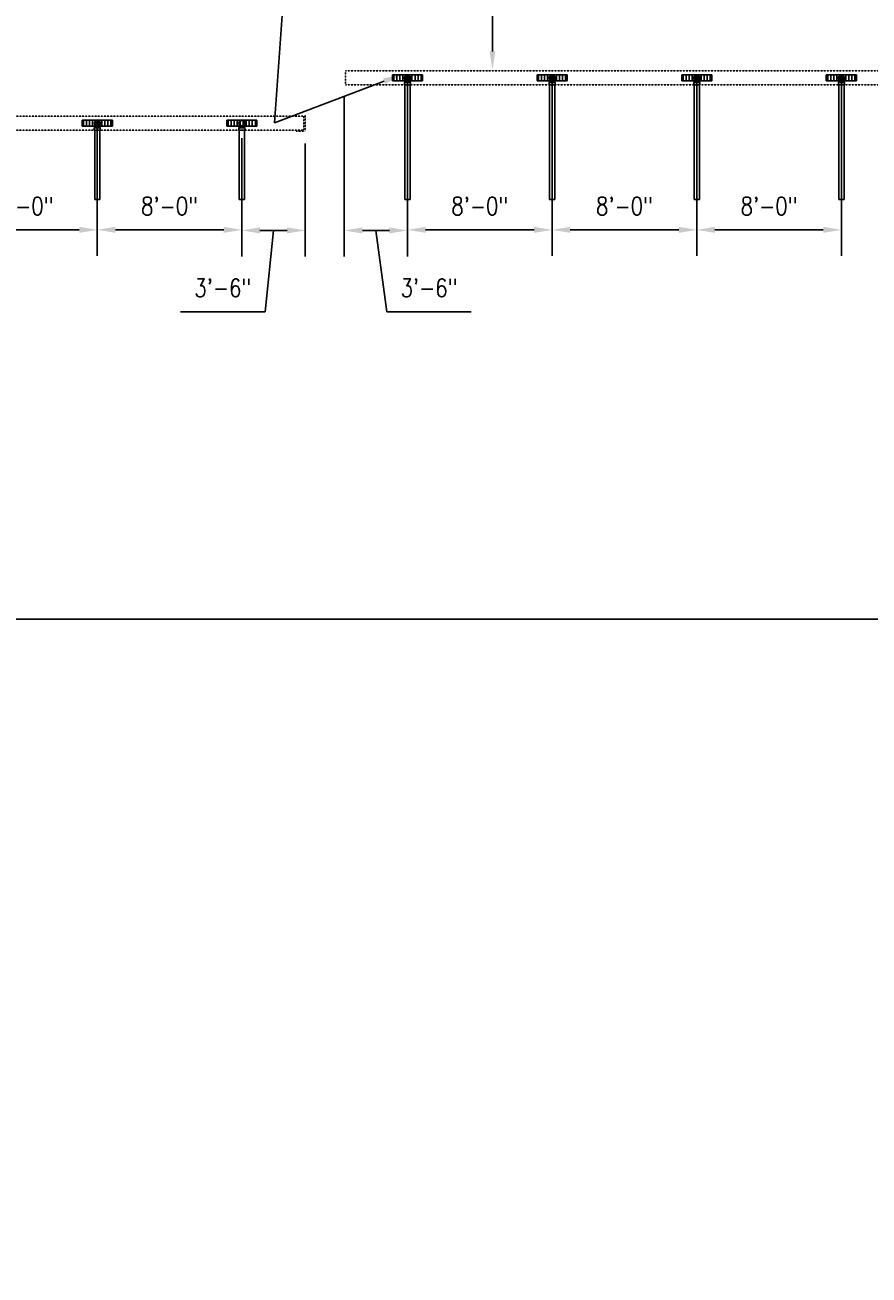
# Model space of a CAD drawing. Header units: inches. Extents: x -783 to 21281, y 0 to 3129.
# Tile 17 of 32: x 1201 to 1761, y 0 to 830. Entities that reach past the tile are written whole.
import ezdxf
from ezdxf import colors
from ezdxf.entities.mleader import LeaderData, LeaderLine
from ezdxf.enums import TextEntityAlignment as Align
from ezdxf.math import Vec2, Vec3

# ---------------------------------------------------------------- set-up
doc = ezdxf.new("R2010")
doc.units = ezdxf.units.IN
doc.header["$MEASUREMENT"] = 0
doc.linetypes.add('Hidden 3_32_', pattern=[0.140625, 0.09375, -0.046875])
for name, color, linetype in [('A-DETL-HDLN', 90, 'Hidden 3_32_'), ('P-PIPE', 3, 'Continuous'), ('S-ANNO-DIMS', 1, 'Continuous'), ('S-ANNO-NOTE', 2, 'Continuous'), ('S-ANNO-SYMB', 2, 'Continuous')]:
    doc.layers.add(name, color=color, linetype=linetype)
doc.layers.add('A-WALL-PATT', color=9, linetype='Continuous', true_color=0x808080)
doc.styles.add('Annotative', font='romans.shx', dxfattribs={"width": 0.8, "height": 0.125})
doc.styles.add('Arial', font='romans.shx', dxfattribs={"width": 0.8})
doc.dimstyles.new('Annotative', dxfattribs={"dimscale": 0, "dimtxt": 0.125, "dimasz": 0.125, "dimexe": 0.18, "dimexo": 0.0625, "dimgap": 0.09, "dimtad": 1, "dimdec": 3, "dimzin": 3, "dimdsep": 46, "dimlunit": 4, "dimtxsty": 'Annotative', "dimcen": 0.09, "dimclrt": 2, "dimazin": 2, "dimtfac": 1, "dimtdec": 3, "dimtmove": 0, "dimatfit": 0, "dimfxl": 1, "dimtfill": 1, "dimfrac": 2, "dimtolj": 1, "dimtzin": 0, "dimarcsym": 0})
pattern_1 = [(90, (-6e-12, -7e-13), (-2, 1e-16), [])]

# ---------------------------------------------------------------- blocks, each defined once
blk = doc.blocks.new('Bend - PVC - Sch 40 - DWV_USACE - Standard-V19-00_SP_Foundation Drainage Plan-TO FDN_DOC')
at = {"layer": 'P-PIPE'}
for p, q in [((1055.1, 761.55), (1055.1, 760.05)), ((1059.06, 760.05), (1059.06, 761.55))]:
    blk.add_line(p, q, dxfattribs=at)
at = {"layer": 'P-PIPE', "flags": 128}
for points in [[(1055.33, 764.62), (1055.33, 764.69), (1055.33, 764.76), (1055.34, 764.83), (1055.35, 764.9), (1055.36, 764.96), (1055.38, 765.03), (1055.4, 765.1), (1055.42, 765.17), (1055.44, 765.23), (1055.47, 765.3), (1055.49, 765.36), (1055.52, 765.43), (1055.56, 765.49), (1055.59, 765.55), (1055.63, 765.61), (1055.67, 765.66), (1055.72, 765.72), (1055.76, 765.77), (1055.81, 765.82), (1055.86, 765.87), (1055.91, 765.92), (1055.96, 765.97), (1056.02, 766.01), (1056.07, 766.05), (1056.13, 766.09), (1056.19, 766.13), (1056.25, 766.16), (1056.31, 766.19), (1056.38, 766.22), (1056.44, 766.25), (1056.51, 766.27), (1056.58, 766.29), (1056.64, 766.31), (1056.71, 766.33), (1056.78, 766.34), (1056.85, 766.35), (1056.92, 766.36), (1056.99, 766.36), (1057.06, 766.37), (1057.08, 766.37)], [(1057.08, 762.87), (1057.01, 762.87), (1056.94, 762.87), (1056.87, 762.88), (1056.8, 762.89), (1056.73, 762.9), (1056.66, 762.92), (1056.59, 762.94), (1056.53, 762.96), (1056.46, 762.98), (1056.4, 763.01), (1056.33, 763.03), (1056.27, 763.06), (1056.21, 763.1), (1056.15, 763.13), (1056.09, 763.17), (1056.03, 763.21), (1055.98, 763.26), (1055.92, 763.3), (1055.87, 763.35), (1055.82, 763.4), (1055.77, 763.45), (1055.73, 763.5), (1055.68, 763.56), (1055.64, 763.61), (1055.6, 763.67), (1055.57, 763.73), (1055.53, 763.79), (1055.5, 763.85), (1055.47, 763.92), (1055.45, 763.98), (1055.42, 764.05), (1055.4, 764.12), (1055.38, 764.18), (1055.37, 764.25), (1055.35, 764.32), (1055.34, 764.39), (1055.33, 764.46), (1055.33, 764.53), (1055.33, 764.6), (1055.33, 764.62)], [(1055.33, 762.71), (1055.33, 762.76), (1055.33, 762.87), (1055.33, 762.98), (1055.33, 763.09), (1055.33, 763.19), (1055.33, 763.3), (1055.33, 763.4), (1055.33, 763.49), (1055.33, 763.59), (1055.33, 763.68), (1055.33, 763.76), (1055.33, 763.85), (1055.33, 763.93), (1055.33, 764), (1055.33, 764.08), (1055.33, 764.14), (1055.33, 764.21), (1055.33, 764.27), (1055.33, 764.32), (1055.33, 764.37), (1055.33, 764.42), (1055.33, 764.46), (1055.33, 764.5), (1055.33, 764.53), (1055.33, 764.56), (1055.33, 764.58), (1055.33, 764.59), (1055.33, 764.61), (1055.33, 764.61), (1055.33, 764.62)], [(1057.08, 766.37), (1057.15, 766.37), (1057.22, 766.36), (1057.29, 766.35), (1057.36, 766.34), (1057.42, 766.33), (1057.49, 766.32), (1057.56, 766.3), (1057.63, 766.28), (1057.69, 766.25), (1057.76, 766.23), (1057.82, 766.2), (1057.89, 766.17), (1057.95, 766.14), (1058.01, 766.1), (1058.07, 766.06), (1058.12, 766.02), (1058.18, 765.98), (1058.23, 765.93), (1058.28, 765.89), (1058.33, 765.84), (1058.38, 765.79), (1058.43, 765.73), (1058.47, 765.68), (1058.51, 765.62), (1058.55, 765.56), (1058.59, 765.5), (1058.62, 765.44), (1058.65, 765.38), (1058.68, 765.32), (1058.71, 765.25), (1058.73, 765.19), (1058.75, 765.12), (1058.77, 765.05), (1058.79, 764.98), (1058.8, 764.91), (1058.81, 764.85), (1058.82, 764.78), (1058.82, 764.71), (1058.83, 764.64), (1058.83, 764.62)], [(1058.83, 764.62), (1058.83, 764.55), (1058.82, 764.48), (1058.81, 764.41), (1058.8, 764.34), (1058.79, 764.27), (1058.78, 764.2), (1058.76, 764.13), (1058.74, 764.07), (1058.71, 764), (1058.69, 763.94), (1058.66, 763.87), (1058.63, 763.81), (1058.6, 763.75), (1058.56, 763.69), (1058.52, 763.63), (1058.48, 763.57), (1058.44, 763.52), (1058.39, 763.46), (1058.35, 763.41), (1058.3, 763.36), (1058.25, 763.31), (1058.19, 763.27), (1058.14, 763.22), (1058.08, 763.18), (1058.02, 763.14), (1057.96, 763.11), (1057.9, 763.07), (1057.84, 763.04), (1057.78, 763.01), (1057.71, 762.99), (1057.65, 762.96), (1057.58, 762.94), (1057.51, 762.92), (1057.44, 762.91), (1057.37, 762.89), (1057.31, 762.88), (1057.24, 762.87), (1057.17, 762.87), (1057.1, 762.87), (1057.08, 762.87)], [(1058.83, 764.62), (1058.83, 764.61), (1058.83, 764.61), (1058.83, 764.59), (1058.83, 764.58), (1058.83, 764.56), (1058.83, 764.53), (1058.83, 764.5), (1058.83, 764.46), (1058.83, 764.42), (1058.83, 764.37), (1058.83, 764.32), (1058.83, 764.27), (1058.83, 764.21), (1058.83, 764.14), (1058.83, 764.08), (1058.83, 764), (1058.83, 763.93), (1058.83, 763.85), (1058.83, 763.77), (1058.83, 763.68), (1058.83, 763.59), (1058.83, 763.49), (1058.83, 763.4), (1058.83, 763.3), (1058.83, 763.19), (1058.83, 763.09), (1058.83, 762.98), (1058.83, 762.87), (1058.83, 762.76), (1058.83, 762.71)], [(1055.33, 761.55), (1055.33, 761.68), (1055.33, 761.8), (1055.33, 761.92), (1055.33, 762.05), (1055.33, 762.17), (1055.33, 762.29), (1055.33, 762.41), (1055.33, 762.53), (1055.33, 762.64), (1055.33, 762.71)], [(1058.83, 762.71), (1058.83, 762.64), (1058.83, 762.53), (1058.83, 762.41), (1058.83, 762.29), (1058.83, 762.17), (1058.83, 762.05), (1058.83, 761.93), (1058.83, 761.8), (1058.83, 761.68), (1058.83, 761.56), (1058.83, 761.55)]]:
    blk.add_lwpolyline(points, dxfattribs=at)
at = {"layer": 'P-PIPE'}
for radius, start, end in [(1.98, 90, 254.96023), (1.98, 90, 254.96023), (1.75, 90, 270), (1.98, 285.03977, 90), (1.98, 285.03977, 90), (1.75, 270, 90), (1.98, 255, 270), (1.98, 255, 270), (1.98, 270, 285), (1.98, 270, 285)]:
    blk.add_arc((1057.08, 764.62), radius, start, end, dxfattribs=at)
for centre, major_axis, start_param, end_param in [((1057.08, 761.55), (1.98, 0), 1.570796, 4.712389), ((1057.08, 760.05), (1.98, 0), 1.570796, 4.712389), ((1057.08, 761.55), (1.75, 0), 1.570796, 4.712389), ((1057.08, 761.55), (1.98, 0), 4.712389, 7.853982), ((1057.08, 761.55), (1.75, 0), 4.712389, 7.853982), ((1057.08, 760.05), (1.98, 0), 4.712389, 7.853982)]:
    blk.add_ellipse(centre, major_axis=major_axis, ratio=0.010416, start_param=start_param, end_param=end_param, dxfattribs=at)
blk = doc.blocks.new('Bend - PVC - Sch 40 - DWV_USACE - Standard-V20-00_SP_Foundation Drainage Plan-TO FDN_DOC')
at = {"layer": 'P-PIPE'}
for p, q in [((1453.08, 791.55), (1453.08, 790.05)), ((1457.04, 790.05), (1457.04, 791.55))]:
    blk.add_line(p, q, dxfattribs=at)
at = {"layer": 'P-PIPE', "flags": 128}
for points in [[(1453.31, 794.61), (1453.31, 794.68), (1453.31, 794.75), (1453.32, 794.82), (1453.33, 794.89), (1453.34, 794.96), (1453.36, 795.03), (1453.38, 795.09), (1453.4, 795.16), (1453.42, 795.23), (1453.45, 795.29), (1453.48, 795.35), (1453.51, 795.42), (1453.54, 795.48), (1453.58, 795.54), (1453.61, 795.6), (1453.65, 795.65), (1453.7, 795.71), (1453.74, 795.76), (1453.79, 795.82), (1453.84, 795.86), (1453.89, 795.91), (1453.94, 795.96), (1454, 796), (1454.05, 796.04), (1454.11, 796.08), (1454.17, 796.12), (1454.23, 796.15), (1454.3, 796.18), (1454.36, 796.21), (1454.42, 796.24), (1454.49, 796.26), (1454.56, 796.29), (1454.62, 796.3), (1454.69, 796.32), (1454.76, 796.33), (1454.83, 796.34), (1454.9, 796.35), (1454.97, 796.36), (1455.04, 796.36), (1455.06, 796.36)], [(1455.06, 792.86), (1454.99, 792.86), (1454.92, 792.87), (1454.85, 792.87), (1454.78, 792.88), (1454.71, 792.89), (1454.64, 792.91), (1454.57, 792.93), (1454.51, 792.95), (1454.44, 792.97), (1454.38, 793), (1454.31, 793.03), (1454.25, 793.06), (1454.19, 793.09), (1454.13, 793.13), (1454.07, 793.17), (1454.01, 793.21), (1453.96, 793.25), (1453.9, 793.29), (1453.85, 793.34), (1453.8, 793.39), (1453.76, 793.44), (1453.71, 793.49), (1453.67, 793.55), (1453.62, 793.61), (1453.59, 793.66), (1453.55, 793.72), (1453.51, 793.78), (1453.48, 793.85), (1453.45, 793.91), (1453.43, 793.98), (1453.4, 794.04), (1453.38, 794.11), (1453.36, 794.18), (1453.35, 794.24), (1453.33, 794.31), (1453.32, 794.38), (1453.32, 794.45), (1453.31, 794.52), (1453.31, 794.59), (1453.31, 794.61)], [(1453.31, 792.75), (1453.31, 792.86), (1453.31, 792.97), (1453.31, 793.08), (1453.31, 793.19), (1453.31, 793.29), (1453.31, 793.39), (1453.31, 793.49), (1453.31, 793.58), (1453.31, 793.67), (1453.31, 793.76), (1453.31, 793.84), (1453.31, 793.92), (1453.31, 794), (1453.31, 794.07), (1453.31, 794.14), (1453.31, 794.2), (1453.31, 794.26), (1453.31, 794.31), (1453.31, 794.36), (1453.31, 794.41), (1453.31, 794.45), (1453.31, 794.49), (1453.31, 794.52), (1453.31, 794.55), (1453.31, 794.57), (1453.31, 794.59), (1453.31, 794.6), (1453.31, 794.61), (1453.31, 794.61)], [(1453.31, 791.55), (1453.31, 791.67), (1453.31, 791.79), (1453.31, 791.92), (1453.31, 792.04), (1453.31, 792.16), (1453.31, 792.28), (1453.31, 792.4), (1453.31, 792.52), (1453.31, 792.63), (1453.31, 792.71)], [(1455.06, 796.36), (1455.13, 796.36), (1455.2, 796.35), (1455.27, 796.35), (1455.34, 796.34), (1455.41, 796.32), (1455.47, 796.31), (1455.54, 796.29), (1455.61, 796.27), (1455.67, 796.25), (1455.74, 796.22), (1455.8, 796.19), (1455.87, 796.16), (1455.93, 796.13), (1455.99, 796.09), (1456.05, 796.05), (1456.1, 796.01), (1456.16, 795.97), (1456.21, 795.93), (1456.26, 795.88), (1456.31, 795.83), (1456.36, 795.78), (1456.41, 795.72), (1456.45, 795.67), (1456.49, 795.61), (1456.53, 795.55), (1456.57, 795.5), (1456.6, 795.43), (1456.63, 795.37), (1456.66, 795.31), (1456.69, 795.24), (1456.71, 795.18), (1456.73, 795.11), (1456.75, 795.04), (1456.77, 794.98), (1456.78, 794.91), (1456.79, 794.84), (1456.8, 794.77), (1456.81, 794.7), (1456.81, 794.63), (1456.81, 794.61)], [(1456.81, 794.61), (1456.81, 794.54), (1456.8, 794.47), (1456.8, 794.4), (1456.79, 794.33), (1456.77, 794.26), (1456.76, 794.19), (1456.74, 794.13), (1456.72, 794.06), (1456.7, 793.99), (1456.67, 793.93), (1456.64, 793.86), (1456.61, 793.8), (1456.58, 793.74), (1456.54, 793.68), (1456.5, 793.62), (1456.46, 793.56), (1456.42, 793.51), (1456.37, 793.46), (1456.33, 793.4), (1456.28, 793.35), (1456.23, 793.31), (1456.17, 793.26), (1456.12, 793.22), (1456.06, 793.18), (1456, 793.14), (1455.94, 793.1), (1455.88, 793.07), (1455.82, 793.03), (1455.76, 793.01), (1455.69, 792.98), (1455.63, 792.95), (1455.56, 792.93), (1455.49, 792.91), (1455.42, 792.9), (1455.36, 792.88), (1455.29, 792.87), (1455.22, 792.87), (1455.15, 792.86), (1455.08, 792.86), (1455.06, 792.86)], [(1456.81, 794.61), (1456.81, 794.61), (1456.81, 794.6), (1456.81, 794.59), (1456.81, 794.57), (1456.81, 794.55), (1456.81, 794.52), (1456.81, 794.49), (1456.81, 794.45), (1456.81, 794.41), (1456.81, 794.37), (1456.81, 794.31), (1456.81, 794.26), (1456.81, 794.2), (1456.81, 794.14), (1456.81, 794.07), (1456.81, 794), (1456.81, 793.92), (1456.81, 793.84), (1456.81, 793.76), (1456.81, 793.67), (1456.81, 793.58), (1456.81, 793.49), (1456.81, 793.39), (1456.81, 793.29), (1456.81, 793.19), (1456.81, 793.08), (1456.81, 792.97), (1456.81, 792.86), (1456.81, 792.75), (1456.81, 792.71)], [(1456.81, 792.71), (1456.81, 792.64), (1456.81, 792.52), (1456.81, 792.4), (1456.81, 792.28), (1456.81, 792.16), (1456.81, 792.04), (1456.81, 791.92), (1456.81, 791.8), (1456.81, 791.67), (1456.81, 791.55), (1456.81, 791.55)]]:
    blk.add_lwpolyline(points, dxfattribs=at)
at = {"layer": 'P-PIPE'}
for radius, start, end in [(1.98, 90, 254.38973), (1.98, 90, 254.38973), (1.75, 90, 270), (1.98, 255, 270), (1.98, 255, 270), (1.98, 285.61027, 90), (1.98, 285.61027, 90), (1.75, 270, 90), (1.98, 270, 285), (1.98, 270, 285)]:
    blk.add_arc((1455.06, 794.61), radius, start, end, dxfattribs=at)
for centre, major_axis, start_param, end_param in [((1455.06, 791.55), (1.98, 0), 1.570796, 4.712389), ((1455.06, 790.05), (1.98, 0), 1.570796, 4.712389), ((1455.06, 791.55), (1.75, 0), 1.570796, 4.712389), ((1455.06, 791.55), (1.98, 0), 4.712389, 7.853982), ((1455.06, 791.55), (1.75, 0), 4.712389, 7.853982), ((1455.06, 790.05), (1.98, 0), 4.712389, 7.853982)]:
    blk.add_ellipse(centre, major_axis=major_axis, ratio=0.010416, start_param=start_param, end_param=end_param, dxfattribs=at)
blk = doc.blocks.new('Mechanical_Box_H_rvt-1-00_SP_Foundation Drainage Plan-TO FDN_DOC')
at = {"layer": 'P-PIPE'}
for p, q in [((1453.31, 790.05), (1453.31, 713.98)), ((1456.81, 713.98), (1456.81, 790.05)), ((1549.31, 790.05), (1549.31, 713.98)), ((1552.81, 713.98), (1552.81, 790.05)), ((1645.31, 790.05), (1645.31, 713.98)), ((1648.81, 713.98), (1648.81, 790.05)), ((1741.31, 790.05), (1741.31, 713.98)), ((1744.81, 713.98), (1744.81, 790.05)), ((1247.33, 760.05), (1247.33, 713.98)), ((1250.83, 713.98), (1250.83, 760.05)), ((1343.33, 760.05), (1343.33, 713.98)), ((1346.83, 713.98), (1346.83, 760.05))]:
    blk.add_line(p, q, dxfattribs=at)
for centre, start, end in [((1455.06, 794.61), 0, 180), ((1455.06, 794.61), 180, 0), ((1551.06, 794.61), 0, 180), ((1551.06, 794.61), 180, 0), ((1647.06, 794.61), 0, 180), ((1647.06, 794.61), 180, 0), ((1743.06, 794.61), 0, 180), ((1743.06, 794.61), 180, 0), ((1249.08, 764.62), 0, 180), ((1249.08, 764.62), 180, 0), ((1345.08, 764.62), 0, 180), ((1345.08, 764.62), 180, 0)]:
    blk.add_arc(centre, 1.75, start, end, dxfattribs=at)
for centre, start_param, end_param in [((1455.06, 790.05), 1.570796, 3.141593), ((1455.06, 790.05), 3.141593, 4.712389), ((1455.06, 790.05), 0, 1.570796), ((1455.06, 790.05), 4.712389, 6.283185), ((1551.06, 790.05), 1.570796, 3.141593), ((1551.06, 790.05), 3.141593, 4.712389), ((1551.06, 790.05), 0, 1.570796), ((1551.06, 790.05), 4.712389, 6.283185), ((1647.06, 790.05), 1.570796, 3.141593), ((1647.06, 790.05), 3.141593, 4.712389), ((1647.06, 790.05), 0, 1.570796), ((1647.06, 790.05), 4.712389, 6.283185), ((1743.06, 790.05), 1.570796, 3.141593), ((1743.06, 790.05), 3.141593, 4.712389), ((1743.06, 790.05), 0, 1.570796), ((1743.06, 790.05), 4.712389, 6.283185), ((1249.08, 760.05), 1.570796, 3.141593), ((1249.08, 760.05), 3.141593, 4.712389), ((1249.08, 760.05), 0, 1.570796), ((1249.08, 760.05), 4.712389, 6.283185), ((1345.08, 760.05), 1.570796, 3.141593), ((1345.08, 760.05), 3.141593, 4.712389), ((1345.08, 760.05), 0, 1.570796), ((1345.08, 760.05), 4.712389, 6.283185), ((1249.08, 713.98), 1.570796, 3.141593), ((1249.08, 713.98), 3.141593, 4.712389), ((1249.08, 713.98), 0, 1.570796), ((1249.08, 713.98), 4.712389, 6.283185), ((1345.08, 713.98), 1.570796, 3.141593), ((1345.08, 713.98), 3.141593, 4.712389), ((1345.08, 713.98), 0, 1.570796), ((1345.08, 713.98), 4.712389, 6.283185), ((1455.06, 713.98), 1.570796, 3.141593), ((1455.06, 713.98), 3.141593, 4.712389), ((1455.06, 713.98), 0, 1.570796), ((1455.06, 713.98), 4.712389, 6.283185), ((1551.06, 713.98), 1.570796, 3.141593), ((1551.06, 713.98), 3.141593, 4.712389), ((1551.06, 713.98), 0, 1.570796), ((1551.06, 713.98), 4.712389, 6.283185), ((1647.06, 713.98), 1.570796, 3.141593), ((1647.06, 713.98), 3.141593, 4.712389), ((1647.06, 713.98), 0, 1.570796), ((1647.06, 713.98), 4.712389, 6.283185), ((1743.06, 713.98), 1.570796, 3.141593), ((1743.06, 713.98), 3.141593, 4.712389), ((1743.06, 713.98), 0, 1.570796), ((1743.06, 713.98), 4.712389, 6.283185)]:
    blk.add_ellipse(centre, major_axis=(1.75, 0), ratio=0.010416, start_param=start_param, end_param=end_param, dxfattribs=at)
at = {"layer": 'P-PIPE', "color": 3, "lineweight": 9}
for name, p in [('Bend - PVC - Sch 40 - DWV_USACE - Standard-V20-00_SP_Foundation Drainage Plan-TO FDN_DOC', (0, 0)), ('Bend - PVC - Sch 40 - DWV_USACE - Standard-V20-00_SP_Foundation Drainage Plan-TO FDN_DOC', (96, 0)), ('Bend - PVC - Sch 40 - DWV_USACE - Standard-V20-00_SP_Foundation Drainage Plan-TO FDN_DOC', (192, 0)), ('Bend - PVC - Sch 40 - DWV_USACE - Standard-V20-00_SP_Foundation Drainage Plan-TO FDN_DOC', (288, 0)), ('Bend - PVC - Sch 40 - DWV_USACE - Standard-V19-00_SP_Foundation Drainage Plan-TO FDN_DOC', (192, 0)), ('Bend - PVC - Sch 40 - DWV_USACE - Standard-V19-00_SP_Foundation Drainage Plan-TO FDN_DOC', (288, 0))]:
    blk.add_blockref(name, p, dxfattribs=at)
blk = doc.blocks.new('*D46')
at = {"layer": 'Defpoints', "color": 0, "transparency": 16777216}
for p in [(1153.08, 760.71), (1249.08, 753.46), (1249.08, 693.8)]:
    blk.add_point(p, dxfattribs=at)
at = {"layer": 'S-ANNO-DIMS', "color": 0, "lineweight": -2, "transparency": 16777216}
for p, q in [((1153.08, 754.71), (1153.08, 676.52)), ((1249.08, 747.46), (1249.08, 676.52)), ((1165.08, 693.8), (1237.08, 693.8))]:
    blk.add_line(p, q, dxfattribs=at)
at = {"layer": 'S-ANNO-DIMS', "color": 0, "transparency": 16777216}
for points in [[(1165.08, 695.8), (1165.08, 691.8), (1153.08, 693.8)], [(1237.08, 695.8), (1237.08, 691.8), (1249.08, 693.8)]]:
    blk.add_solid(points, dxfattribs=at)
at = {"layer": 'S-ANNO-DIMS', "color": 2, "lineweight": -3, "transparency": 16777216, "insert": (1201.08, 709.58), "char_height": 12, "attachment_point": 5, "style": 'Annotative', "bg_fill": 3, "box_fill_scale": 1.25, "bg_fill_color": 256, "bg_fill_true_color": 13158600, "bg_fill_transparency": 0}
blk.add_mtext('\\A1;8\'-0"', dxfattribs=at)
blk = doc.blocks.new('*D47')
at = {"layer": 'Defpoints', "color": 0, "transparency": 16777216}
for p in [(1249.08, 772.11), (1345.08, 753.46), (1345.08, 693.8)]:
    blk.add_point(p, dxfattribs=at)
at = {"layer": 'S-ANNO-DIMS', "color": 0, "lineweight": -2, "transparency": 16777216}
for p, q in [((1249.08, 766.11), (1249.08, 676.52)), ((1345.08, 747.46), (1345.08, 676.52)), ((1261.08, 693.8), (1333.08, 693.8))]:
    blk.add_line(p, q, dxfattribs=at)
at = {"layer": 'S-ANNO-DIMS', "color": 0, "transparency": 16777216}
for points in [[(1261.08, 695.8), (1261.08, 691.8), (1249.08, 693.8)], [(1333.08, 695.8), (1333.08, 691.8), (1345.08, 693.8)]]:
    blk.add_solid(points, dxfattribs=at)
at = {"layer": 'S-ANNO-DIMS', "color": 2, "lineweight": -3, "transparency": 16777216, "insert": (1297.08, 709.58), "char_height": 12, "attachment_point": 5, "style": 'Annotative', "bg_fill": 3, "box_fill_scale": 1.25, "bg_fill_color": 256, "bg_fill_true_color": 13158600, "bg_fill_transparency": 0}
blk.add_mtext('\\A1;8\'-0"', dxfattribs=at)
blk = doc.blocks.new('*D57')
at = {"layer": 'Defpoints', "color": 0, "transparency": 16777216}
for p in [(1455.06, 802.11), (1551.06, 802.11), (1551.06, 693.8)]:
    blk.add_point(p, dxfattribs=at)
at = {"layer": 'S-ANNO-DIMS', "color": 0, "lineweight": -2, "transparency": 16777216}
for p, q in [((1455.06, 796.11), (1455.06, 676.52)), ((1551.06, 796.11), (1551.06, 676.52)), ((1467.06, 693.8), (1539.06, 693.8))]:
    blk.add_line(p, q, dxfattribs=at)
at = {"layer": 'S-ANNO-DIMS', "color": 0, "transparency": 16777216}
for points in [[(1467.06, 695.8), (1467.06, 691.8), (1455.06, 693.8)], [(1539.06, 695.8), (1539.06, 691.8), (1551.06, 693.8)]]:
    blk.add_solid(points, dxfattribs=at)
at = {"layer": 'S-ANNO-DIMS', "color": 2, "lineweight": -3, "transparency": 16777216, "insert": (1503.06, 709.58), "char_height": 12, "attachment_point": 5, "style": 'Annotative', "bg_fill": 3, "box_fill_scale": 1.25, "bg_fill_color": 256, "bg_fill_true_color": 13158600, "bg_fill_transparency": 0}
blk.add_mtext('\\A1;8\'-0"', dxfattribs=at)
blk = doc.blocks.new('*D58')
at = {"layer": 'Defpoints', "color": 0, "transparency": 16777216}
for p in [(1551.06, 802.11), (1647.06, 802.11), (1647.06, 693.8)]:
    blk.add_point(p, dxfattribs=at)
at = {"layer": 'S-ANNO-DIMS', "color": 0, "lineweight": -2, "transparency": 16777216}
for p, q in [((1551.06, 796.11), (1551.06, 676.52)), ((1647.06, 796.11), (1647.06, 676.52)), ((1563.06, 693.8), (1635.06, 693.8))]:
    blk.add_line(p, q, dxfattribs=at)
at = {"layer": 'S-ANNO-DIMS', "color": 0, "transparency": 16777216}
for points in [[(1563.06, 695.8), (1563.06, 691.8), (1551.06, 693.8)], [(1635.06, 695.8), (1635.06, 691.8), (1647.06, 693.8)]]:
    blk.add_solid(points, dxfattribs=at)
at = {"layer": 'S-ANNO-DIMS', "color": 2, "lineweight": -3, "transparency": 16777216, "insert": (1599.06, 709.58), "char_height": 12, "attachment_point": 5, "style": 'Annotative', "bg_fill": 3, "box_fill_scale": 1.25, "bg_fill_color": 256, "bg_fill_true_color": 13158600, "bg_fill_transparency": 0}
blk.add_mtext('\\A1;8\'-0"', dxfattribs=at)
blk = doc.blocks.new('*D59')
at = {"layer": 'Defpoints', "color": 0, "transparency": 16777216}
for p in [(1647.06, 802.11), (1743.06, 802.11), (1743.06, 693.8)]:
    blk.add_point(p, dxfattribs=at)
at = {"layer": 'S-ANNO-DIMS', "color": 0, "lineweight": -2, "transparency": 16777216}
for p, q in [((1647.06, 796.11), (1647.06, 676.52)), ((1743.06, 796.11), (1743.06, 676.52)), ((1659.06, 693.8), (1731.06, 693.8))]:
    blk.add_line(p, q, dxfattribs=at)
at = {"layer": 'S-ANNO-DIMS', "color": 0, "transparency": 16777216}
for points in [[(1659.06, 695.8), (1659.06, 691.8), (1647.06, 693.8)], [(1731.06, 695.8), (1731.06, 691.8), (1743.06, 693.8)]]:
    blk.add_solid(points, dxfattribs=at)
at = {"layer": 'S-ANNO-DIMS', "color": 2, "lineweight": -3, "transparency": 16777216, "insert": (1695.06, 709.58), "char_height": 12, "attachment_point": 5, "style": 'Annotative', "bg_fill": 3, "box_fill_scale": 1.25, "bg_fill_color": 256, "bg_fill_true_color": 13158600, "bg_fill_transparency": 0}
blk.add_mtext('\\A1;8\'-0"', dxfattribs=at)
blk = doc.blocks.new('*D84')
at = {"layer": 'Defpoints', "color": 0, "transparency": 16777216}
for p in [(1345.08, 760.71), (1387.08, 757.06), (1387.08, 693.42)]:
    blk.add_point(p, dxfattribs=at)
at = {"layer": 'S-ANNO-DIMS', "color": 0, "lineweight": -2, "transparency": 16777216}
for p, q in [((1345.08, 754.71), (1345.08, 676.14)), ((1387.08, 751.06), (1387.08, 676.14)), ((1357.08, 693.42), (1375.08, 693.42)), ((1366.08, 693.42), (1360.48, 639.47)), ((1360.48, 639.47), (1304.34, 639.47))]:
    blk.add_line(p, q, dxfattribs=at)
at = {"layer": 'S-ANNO-DIMS', "color": 0, "transparency": 16777216}
for points in [[(1357.08, 695.42), (1357.08, 691.42), (1345.08, 693.42)], [(1375.08, 695.42), (1375.08, 691.42), (1387.08, 693.42)]]:
    blk.add_solid(points, dxfattribs=at)
at = {"layer": 'S-ANNO-DIMS', "color": 2, "lineweight": -3, "transparency": 16777216, "insert": (1332.41, 655.26), "char_height": 12, "attachment_point": 5, "style": 'Annotative'}
blk.add_mtext('\\A1;3\'-6"', dxfattribs=at)
blk = doc.blocks.new('*D86')
at = {"layer": 'Defpoints', "color": 0, "transparency": 16777216}
for p in [(1455.06, 791.86), (1413.06, 787.96), (1455.06, 693.42)]:
    blk.add_point(p, dxfattribs=at)
at = {"layer": 'S-ANNO-DIMS', "color": 0, "lineweight": -2, "transparency": 16777216}
for p, q in [((1413.06, 781.96), (1413.06, 676.14)), ((1455.06, 785.86), (1455.06, 676.14)), ((1425.06, 693.42), (1443.06, 693.42)), ((1434.06, 693.42), (1441.24, 639.47)), ((1441.24, 639.47), (1497.38, 639.47))]:
    blk.add_line(p, q, dxfattribs=at)
at = {"layer": 'S-ANNO-DIMS', "color": 0, "transparency": 16777216}
for points in [[(1425.06, 695.42), (1425.06, 691.42), (1413.06, 693.42)], [(1443.06, 695.42), (1443.06, 691.42), (1455.06, 693.42)]]:
    blk.add_solid(points, dxfattribs=at)
at = {"layer": 'S-ANNO-DIMS', "color": 2, "lineweight": -3, "transparency": 16777216, "insert": (1469.31, 655.26), "char_height": 12, "attachment_point": 5, "style": 'Annotative'}
blk.add_mtext('\\A1;3\'-6"', dxfattribs=at)
blk = doc.blocks.new('*U33')
at = {"linetype": 'Continuous', "lineweight": -3}
blk.add_line((1.125, 0.625), (29.5, 0.625), dxfattribs=at)
at = {"lineweight": -3, "style": 'Arial'}
blk.add_attdef('DRAWING_AREA_TITLE', text='', height=0.1875, dxfattribs=at).set_placement((1.3743, 0.6339), align=Align.BOTTOM_LEFT)
blk.add_attdef('X#', text='', height=0.1875, dxfattribs=at).set_placement((0.8125, 0.625), align=Align.MIDDLE_CENTER)
blk.add_attdef('SCALE:', text='', height=0.0938, dxfattribs=at).set_placement((1.3743, 0.5606), align=Align.TOP_LEFT)

msp = doc.modelspace()

# ---------------------------------------------------------------- hatches: boundary and pattern name
at = {"layer": 'A-WALL-PATT', "lineweight": -3}
h = msp.add_hatch(dxfattribs=at)
h.set_pattern_fill('_USER', color=8, scale=2, angle=90, style=0, pattern_type=0)
h.set_pattern_definition(pattern_1)
h.paths.add_polyline_path([(1465.0595, 792.7059), (1465.0595, 796.7059), (1445.0595, 796.7059), (1445.0595, 792.7059)])
h = msp.add_hatch(dxfattribs=at)
h.set_pattern_fill('_USER', color=8, scale=2, angle=90, style=0, pattern_type=0)
h.set_pattern_definition(pattern_1)
h.paths.add_polyline_path([(1561.0595, 792.7059), (1561.0595, 796.7059), (1541.0595, 796.7059), (1541.0595, 792.7059)])
h = msp.add_hatch(dxfattribs=at)
h.set_pattern_fill('_USER', color=8, scale=2, angle=90, style=0, pattern_type=0)
h.set_pattern_definition(pattern_1)
h.paths.add_polyline_path([(1657.0595, 792.7059), (1657.0595, 796.7059), (1637.0595, 796.7059), (1637.0595, 792.7059)])
h = msp.add_hatch(dxfattribs=at)
h.set_pattern_fill('_USER', color=8, scale=2, angle=90, style=0, pattern_type=0)
h.set_pattern_definition(pattern_1)
h.paths.add_polyline_path([(1753.0595, 792.7059), (1753.0595, 796.7059), (1733.0595, 796.7059), (1733.0595, 792.7059)])
h = msp.add_hatch(dxfattribs=at)
h.set_pattern_fill('_USER', color=8, scale=2, angle=90, style=0, pattern_type=0)
h.set_pattern_definition(pattern_1)
h.paths.add_polyline_path([(1259.0774, 762.7059), (1259.0774, 766.7059), (1239.0774, 766.7059), (1239.0774, 762.7059)])
h = msp.add_hatch(dxfattribs=at)
h.set_pattern_fill('_USER', color=8, scale=2, angle=90, style=0, pattern_type=0)
h.set_pattern_definition(pattern_1)
h.paths.add_polyline_path([(1355.0774, 762.7059), (1355.0774, 766.7059), (1335.0774, 766.7059), (1335.0774, 762.7059)])

# ---------------------------------------------------------------- linework, layer by layer
at = {"layer": 'A-DETL-HDLN', "lineweight": -3}
for p, q in [((1413.9211, 790.0497), (1413.9211, 799.3622)), ((635.939, 769.3622), (1386.2336, 769.3622)), ((1386.2336, 769.3622), (1386.2336, 760.0497)), ((1386.2336, 760.0497), (635.939, 760.0497))]:
    msp.add_line(p, q, dxfattribs=at)
at = {"layer": 'A-DETL-HDLN', "color": 8, "lineweight": -3}
for p, q in [((1387.0774, 770.2059), (1387.0774, 759.2059)), ((1387.0774, 759.2059), (1381.0774, 759.2059))]:
    msp.add_line(p, q, dxfattribs=at)
at = {"layer": 'P-PIPE', "lineweight": -3}
for p, q in [((1445.0595, 796.7059), (1445.0595, 792.7059)), ((1753.0595, 792.7059), (1753.0595, 796.7059)), ((1355.0774, 762.7059), (1355.0774, 766.7059))]:
    msp.add_line(p, q, dxfattribs=at)

# ---------------------------------------------------------------- block references
at = {"layer": 'P-PIPE', "color": 8, "lineweight": -3}
msp.add_blockref('Mechanical_Box_H_rvt-1-00_SP_Foundation Drainage Plan-TO FDN_DOC', (0, 0), dxfattribs=at)
at = {"layer": 'S-ANNO-SYMB', "color": 8, "lineweight": -3, "xscale": 96, "yscale": 96, "zscale": 96}
msp.add_blockref('*U33', (-196.0344, 375.4055), dxfattribs=at)

# ---------------------------------------------------------------- next in the draw order: dimensions: what is measured, and where the dimension line sits
at = {"layer": 'S-ANNO-DIMS', "lineweight": -3}
for base, p1, p2, picture, middle in [((1551.0595, 693.7982), (1455.0595, 802.1073), (1551.0595, 802.1073), '*D57', (1503.0595, 709.581)), ((1249.0774, 693.7982), (1153.0774, 760.7059), (1249.0774, 753.4559), '*D46', (1201.0774, 709.581))]:
    dim = msp.add_linear_dim(base=base, p1=p1, p2=p2, dimstyle='Annotative', override={"dimpost": '\\X'}, dxfattribs=at)
    dim.commit()
    dim.dimension.update_dxf_attribs({"geometry": picture, "text_midpoint": middle})

# ---------------------------------------------------------------- next in the draw order: linework, layer by layer
at = {"layer": 'P-PIPE', "lineweight": -3}
for p, q in [((1465.0595, 796.7059), (1445.0595, 796.7059)), ((1465.0595, 792.7059), (1465.0595, 796.7059)), ((1541.0595, 796.7059), (1541.0595, 792.7059)), ((1445.0595, 792.7059), (1465.0595, 792.7059)), ((1239.0774, 766.7059), (1239.0774, 762.7059))]:
    msp.add_line(p, q, dxfattribs=at)

# ---------------------------------------------------------------- next in the draw order: dimensions: what is measured, and where the dimension line sits
at = {"layer": 'S-ANNO-DIMS', "lineweight": -3}
for base, p1, p2, picture, middle in [((1647.0595, 693.7982), (1551.0595, 802.1073), (1647.0595, 802.1073), '*D58', (1599.0595, 709.581)), ((1345.0774, 693.7982), (1249.0774, 772.1073), (1345.0774, 753.4559), '*D47', (1297.0774, 709.581))]:
    dim = msp.add_linear_dim(base=base, p1=p1, p2=p2, dimstyle='Annotative', override={"dimpost": '\\X'}, dxfattribs=at)
    dim.commit()
    dim.dimension.update_dxf_attribs({"geometry": picture, "text_midpoint": middle})
dim = msp.add_linear_dim(base=(1455.0595, 693.4182), p1=(1413.0595, 787.9598), p2=(1455.0595, 791.8573), dimstyle='Annotative', override={"dimpost": '\\X', "dimtfill": 0}, dxfattribs=at)
dim.commit()
dim.dimension.update_dxf_attribs({"geometry": '*D86', "text_midpoint": (1449.8836, 639.474), "dimtype": 160})

# ---------------------------------------------------------------- next in the draw order: linework, layer by layer
at = {"layer": 'P-PIPE', "lineweight": -3}
for p, q in [((1561.0595, 796.7059), (1541.0595, 796.7059)), ((1561.0595, 792.7059), (1561.0595, 796.7059)), ((1637.0595, 796.7059), (1637.0595, 792.7059)), ((1541.0595, 792.7059), (1561.0595, 792.7059)), ((1259.0774, 766.7059), (1239.0774, 766.7059)), ((1259.0774, 762.7059), (1259.0774, 766.7059)), ((1335.0774, 766.7059), (1335.0774, 762.7059)), ((1355.0774, 766.7059), (1335.0774, 766.7059)), ((1239.0774, 762.7059), (1259.0774, 762.7059)), ((1335.0774, 762.7059), (1355.0774, 762.7059))]:
    msp.add_line(p, q, dxfattribs=at)

# ---------------------------------------------------------------- next in the draw order: dimensions: what is measured, and where the dimension line sits
at = {"layer": 'S-ANNO-DIMS', "lineweight": -3}
dim = msp.add_linear_dim(base=(1743.0595, 693.7982), p1=(1647.0595, 802.1073), p2=(1743.0595, 802.1073), dimstyle='Annotative', override={"dimpost": '\\X'}, dxfattribs=at)
dim.commit()
dim.dimension.update_dxf_attribs({"geometry": '*D59', "text_midpoint": (1695.0595, 709.581)})
dim = msp.add_linear_dim(base=(1387.0774, 693.4182), p1=(1345.0774, 760.7059), p2=(1387.0774, 757.0569), dimstyle='Annotative', override={"dimpost": '\\X', "dimtfill": 0}, dxfattribs=at)
dim.commit()
dim.dimension.update_dxf_attribs({"geometry": '*D84', "text_midpoint": (1351.8359, 639.474), "dimtype": 160})

# ---------------------------------------------------------------- next in the draw order: linework, layer by layer
at = {"layer": 'A-DETL-HDLN', "lineweight": -3}
for p, q in [((1413.9211, 799.3622), (2164.2158, 799.3622)), ((2164.2158, 790.0497), (1413.9211, 790.0497))]:
    msp.add_line(p, q, dxfattribs=at)
at = {"layer": 'P-PIPE', "lineweight": -3}
for p, q in [((1657.0595, 796.7059), (1637.0595, 796.7059)), ((1657.0595, 792.7059), (1657.0595, 796.7059)), ((1733.0595, 796.7059), (1733.0595, 792.7059)), ((1753.0595, 796.7059), (1733.0595, 796.7059)), ((1637.0595, 792.7059), (1657.0595, 792.7059)), ((1733.0595, 792.7059), (1753.0595, 792.7059))]:
    msp.add_line(p, q, dxfattribs=at)

# ---------------------------------------------------------------- next in the draw order: leaders
at = {"layer": 'S-ANNO-NOTE', "lineweight": -3}
ml = msp.add_multileader_mtext('Standard', dxfattribs=at)
ml.set_content('SIM.', color=256, style='Annotative')
ml.set_leader_properties(color=1, linetype='ByLayer', lineweight=-1)
ml.build(insert=Vec2(0, 0))
ml.multileader.update_dxf_attribs({"text_right_attachment_type": 4, "dogleg_length": 0.125, "arrow_head_size": 12, "scale": 96})
ctx = ml.context
ctx.base_point, ctx.scale, ctx.char_height, ctx.arrow_head_size, ctx.landing_gap_size, ctx.plane_origin = Vec3(2353.0681, 1056.8657), 96, 12, 12, 12, Vec3(2250.6207, 1038.4564)
ctx.right_attachment = 4
notes = []
notes.append((ctx, [(0, (0, 0, 0), (0, 0), (1, 0), 1, [])]))
ctx.mtext.insert, ctx.mtext.width, ctx.mtext.flow_direction = Vec3(2365.0681, 1062.8657), 134.479897, 5
ml = msp.add_multileader_mtext('Standard', dxfattribs=at)
ml.set_content('TRENCH DRAIN\\PBLOCKOUT REF:\\PS-506 (TYP.40)', color=256, style='Annotative')
ml.set_leader_properties(color=1, linetype='ByLayer', lineweight=-1)
ml.build(insert=Vec2(0, 0))
ml.multileader.update_dxf_attribs({"text_right_attachment_type": 4, "dogleg_length": 0.125, "arrow_head_size": 12, "scale": 96})
ctx = ml.context
ctx.base_point, ctx.scale, ctx.char_height, ctx.arrow_head_size, ctx.landing_gap_size, ctx.plane_origin = Vec3(1229.8076, 1021.8255), 96, 12, 12, 12, Vec3(1014.2251, 996.3929)
ctx.right_attachment = 4
notes.append((ctx, [(1, (1, 1, 0), (1381.4648, 971.5398), (-1, 0), 12, [(1, [(1450.7625, 796.7634), (1366.6229, 764.8209)], 0, [])])]))
ctx.mtext.insert, ctx.mtext.width, ctx.mtext.flow_direction = Vec3(1241.8076, 1029.8255), 205.546058, 5
ml = msp.add_multileader_mtext('Standard', dxfattribs=at)
ml.set_content('DOOR TRENCH', color=256, style='Annotative')
ml.set_leader_properties(color=1, linetype='ByLayer', lineweight=-1)
ml.build(insert=Vec2(0, 0))
ml.multileader.update_dxf_attribs({"text_right_attachment_type": 3, "dogleg_length": 0.125, "arrow_head_size": 12, "scale": 96})
ctx = ml.context
ctx.base_point, ctx.scale, ctx.char_height, ctx.arrow_head_size, ctx.landing_gap_size, ctx.plane_origin = Vec3(1523.4154, 866.1778), 96, 12, 12, 12, Vec3(1425.4024, 861.1855)
ctx.right_attachment = 3
notes.append((ctx, [(0, (1, 1, 0), (1511.4154, 866.1778), (1, 0), 12, [(0, [(1511.4154, 800.2059)], 0, [])])]))
ctx.mtext.insert, ctx.mtext.flow_direction = Vec3(1535.4154, 872.1778), 5
ml = msp.add_multileader_mtext('Standard', dxfattribs=at)
ml.set_content('3" %%C DRAIN (TYP.)', color=256, style='Annotative')
ml.set_leader_properties(color=1, linetype='ByLayer', lineweight=-1)
ml.build(insert=Vec2(0, 0))
ml.multileader.update_dxf_attribs({"text_right_attachment_type": 3, "dogleg_length": 0.125, "arrow_head_size": 12, "scale": 96})
ctx = ml.context
ctx.base_point, ctx.scale, ctx.char_height, ctx.arrow_head_size, ctx.landing_gap_size, ctx.plane_origin = Vec3(351.7648, 754.408), 96, 12, 12, 12, Vec3(582.8154, 754.408)
ctx.right_attachment = 3
notes.append((ctx, [(1, (1, 1, 0), (339.7648, 754.408), (1, 0), 12, [(0, [(262.8272, 754.1289)], 0, [])])]))
ctx.mtext.insert, ctx.mtext.width, ctx.mtext.flow_direction = Vec3(363.7648, 762.408), 99.470323, 5
for ctx, leaders in notes:
    for number, flags, end, landing, length, lines in leaders:
        leader = LeaderData()
        leader.index, (leader.has_last_leader_line, leader.has_dogleg_vector, leader.attachment_direction) = number, flags
        leader.last_leader_point, leader.dogleg_vector, leader.dogleg_length = Vec3(end), Vec3(landing), length
        for number, points, colour, breaks in lines:
            line = LeaderLine()
            line.index, line.vertices, line.color, line.breaks = number, Vec3.list(points), colors.encode_raw_color(colour), breaks
            leader.lines.append(line)
        ctx.leaders.append(leader)

doc.saveas('drawing.dxf')
